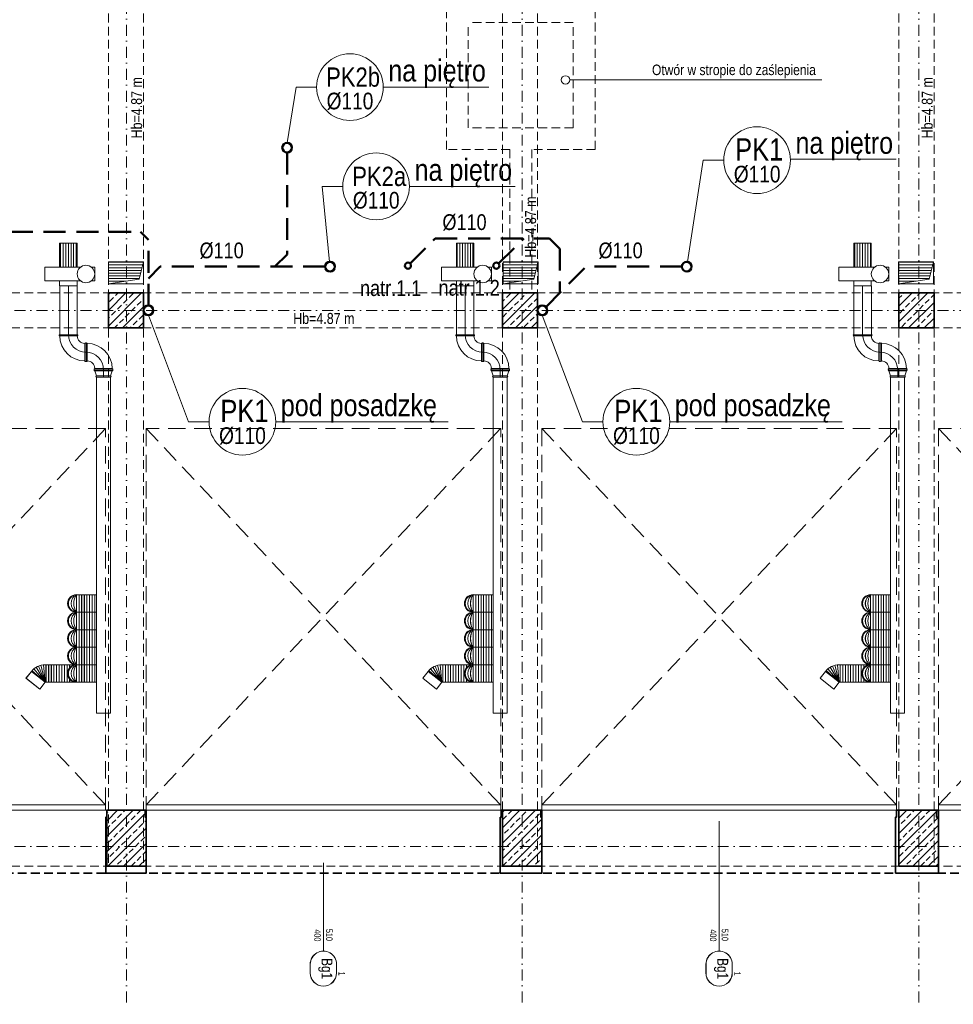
# Model space of a CAD drawing. Header units: millimetres. Extents: x -96593 to 66336, y -23969 to 7139.
# Tile 211 of 256: x -75550 to -74483, y -6846 to -5721. Entities that reach past the tile are written whole.
import ezdxf
from ezdxf.enums import TextEntityAlignment as Align

# ---------------------------------------------------------------- set-up
doc = ezdxf.new("R2010")
doc.units = ezdxf.units.MM
for name, pattern in [('DASHDOT', [1, 0.5, -0.25, 0, -0.25]), ('DASHED', [0.75, 0.5, -0.25]), ('DASHEDX2', [1.5, 1, -0.5])]:
    doc.linetypes.add(name, pattern=pattern)
for name, color, linetype, lineweight in [('BA_KS_ist.', 34, 'Continuous', 50), ('BA_sym', 7, 'Continuous', 18), ('BA_txc', 1, 'Continuous', 18), ('BA_txs', 2, 'Continuous', 18), ('MM_KS_OPISY', 7, 'Continuous', 9), ('mm_punktwstawienia', 1, 'Continuous', 50), ('mm_went_opis', 7, 'Continuous', 15), ('mm_wentylacja_bloki', 7, 'Continuous', 18), ('PG_BRAMY', 1, 'DASHEDX2', 18), ('PG_KONSTRUKCJA', 5, 'Continuous', 35), ('PG_OSIE', 1, 'DASHDOT', 18), ('PG_PODCIĄGI', 1, 'DASHED', 18), ('PG_SZRAF', 1, 'Continuous', 18), ('PG_WENTYLACJA', 1, 'Continuous', 18), ('PG_ŚCIANY_SŁUPY', 4, 'Continuous', 35), ('Wyposażenie', 134, 'Continuous', 18)]:
    doc.layers.add(name, color=color, linetype=linetype, lineweight=lineweight)
doc.layers.add('BA_pom', color=6, linetype='Continuous', lineweight=18, plot=False)
doc.styles.add('BIKTS', font='bikromsw.shx', dxfattribs={"width": 0.85})
doc.styles.get("Standard").update_dxf_attribs({"font": 'arial.ttf'})
pattern_1 = [(180, (-5151.205, 2384.805), (-2e-16, -3.07975), [])]

# ---------------------------------------------------------------- blocks, each defined once
blk = doc.blocks.new('symdrz')
blk.add_lwpolyline([(-10, -30, -1), (-10, 30), (10, 30, -1), (10, -30)], format="xyb", close=True)
at = {"style": 'BIKTS', "width": 0.8}
blk.add_attdef('SZERDRZ', text='', height=25, dxfattribs=at).set_placement((77.1, 8.8), align=Align.CENTER)
blk.add_attdef('SYMDRZ', text='', height=25, dxfattribs=at).set_placement((0, 0), align=Align.MIDDLE)
blk.add_attdef('WYSDRZ', text='', height=25, dxfattribs=at).set_placement((77.1, -9.5), align=Align.TOP_CENTER)
blk = doc.blocks.new('went odciąg')
at = {"layer": 'mm_wentylacja_bloki'}
for p, q in [((3341.3, -129.5), (3325.8, -129.5)), ((3325.8, -129.5), (3325.8, -133.1)), ((3341.3, -133.1), (3341.3, -129.5)), ((3325.8, -145.8), (3325.8, -186.5)), ((3341.3, -186.5), (3341.3, -145.8)), ((3325.8, -149.5), (3298.3, -149.5)), ((3298.3, -169.5), (3298.3, -149.5)), ((3298.3, -150.5), (3325.8, -150.5)), ((3298.3, -153.5), (3325.8, -153.5)), ((3298.3, -156.5), (3325.8, -156.5)), ((3341.3, -149.5), (3347.3, -149.5)), ((3347.3, -149.5), (3347.3, -169.5)), ((3298.3, -159.5), (3325.8, -159.5)), ((3298.3, -162.5), (3325.8, -162.5)), ((3298.3, -165.5), (3325.8, -165.5)), ((3298.3, -168.5), (3325.8, -168.5)), ((3325.8, -169.5), (3298.3, -169.5)), ((3347.3, -169.5), (3341.3, -169.5)), ((3341.3, -186.5), (3325.8, -186.5))]:
    blk.add_line(p, q, dxfattribs=at)
blk.add_circle((3333.6, -139.5), 10, dxfattribs=at)
blk = doc.blocks.new('przyłącze spalin')
at = {"layer": 'mm_wentylacja_bloki'}
for p, q in [((6939.5, -1249.4), (6939.5, -1305.1)), ((6971.5, -1352.2), (6969.5, -1346.5)), ((6979.5, -1345.1), (6979.5, -1353.6)), ((6989.5, -1346.5), (6987.5, -1352.2))]:
    blk.add_line(p, q, dxfattribs=at)
blk.add_lwpolyline([(6929.5, -1249.4), (6949.5, -1249.4), (6949.5, -1305.1), (6929.5, -1305.1)], close=True, dxfattribs=at)
for points in [[(6949.5, -1305.1), (6929.5, -1305.1, 1), (6929.5, -1306.5), (6949.5, -1306.5, 1)], [(6959.5, -1315.1), (6959.5, -1335.1, -1), (6958.1, -1335.1), (6958.1, -1315.1, -1)], [(6959.5, -1335.1), (6959.5, -1315.1, -1), (6960.9, -1315.1), (6960.9, -1335.1, -1)], [(6969.5, -1345.1), (6989.5, -1345.1, 1), (6989.5, -1343.7), (6969.5, -1343.7, 1)], [(6989.5, -1345.1), (6969.5, -1345.1, 1), (6969.5, -1346.5), (6989.5, -1346.5, 1)], [(6971.5, -1353.6), (6987.5, -1353.6, 1), (6987.5, -1352.2), (6971.5, -1352.2, 1)]]:
    blk.add_lwpolyline(points, format="xyb", close=True, dxfattribs=at)
for centre, radius, start, end in [((6958.1, -1306.5), 28.6, 180, 270), ((6959.5, -1305.1), 20, 180, 270), ((6958.1, -1306.5), 8.6, 180, 270), ((6960.9, -1343.7), 28.6, 0, 90), ((6959.5, -1345.1), 20, 0, 90), ((6960.9, -1343.7), 8.6, 0, 90)]:
    blk.add_arc(centre, radius, start, end, dxfattribs=at)
for p in [(6939.5, -1305.1), (6939.5, -1305.1), (6959.5, -1325.1), (6959.5, -1325.1)]:
    blk.add_point(p, dxfattribs=at)
blk = doc.blocks.new('A$C243F7E6F')
at = {"layer": 'PG_SZRAF'}
h = blk.add_hatch(dxfattribs=at)
h.set_pattern_fill('ANSI33', color=256, scale=2)
h.set_pattern_definition([(45, (-6891.598, -2675.306), (-8.980256, 8.980256), []), (45, (-6882.618, -2675.306), (-8.980256, 8.980256), [6.35, -3.175])])
h.paths.add_polyline_path([(0, 0), (40, 0), (40, -40), (0, -40)])
at = {"layer": 'PG_KONSTRUKCJA'}
blk.add_lwpolyline([(0, 0), (40, 0), (40, -40), (0, -40), (0, 0)], dxfattribs=at)
blk = doc.blocks.new('brama')
at = {"layer": 'PG_BRAMY', "color": 253, "linetype": 'Continuous'}
for p, q in [((4191.2, 391.2), (4596.2, 391.2)), ((4191.2, 391.2), (4191.2, 385.2)), ((4191.2, 385.2), (4596.2, 385.2)), ((4596.2, 391.2), (4596.2, 385.2))]:
    blk.add_line(p, q, dxfattribs=at)
at = {"layer": 'PG_BRAMY', "color": 253, "ltscale": 20}
for p, q in [((4191.2, -44.8), (4596.2, 385.2)), ((4191.2, 385.2), (4596.2, -44.8))]:
    blk.add_line(p, q, dxfattribs=at)
blk.add_lwpolyline([(4191.2, 385.2), (4596.2, 385.2), (4596.2, -44.8), (4191.2, -44.8)], close=True, dxfattribs=at)
blk = doc.blocks.new('A$C558C0175')
at = {"layer": 'PG_SZRAF'}
h = blk.add_hatch(dxfattribs=at)
h.set_pattern_fill('ANSI33', color=256, scale=50)
h.set_pattern_definition([(45, (339.872, -19.246), (-8.83883, 8.83883), []), (45, (348.711, -19.246), (-8.83883, 8.83883), [6.25, -3.125])])
h.paths.add_polyline_path([(-45, 64), (0, 64), (0, 0), (-45, 0)])
at = {"layer": 'PG_KONSTRUKCJA'}
blk.add_lwpolyline([(-45, 64), (0, 64), (0, 0), (-45, 0)], close=True, dxfattribs=at)
blk = doc.blocks.new('A$C2E197AD3')
at = {"layer": 'PG_WENTYLACJA'}
h = blk.add_hatch(dxfattribs=at)
h.set_pattern_fill('ANSI31', color=252, scale=0.97, angle=135)
h.set_pattern_definition(pattern_1)
h.paths.add_polyline_path([(1420.8, 1163), (1380.8, 1163), (1380.8, 1138), (1415.8, 1143)])
h = blk.add_hatch(dxfattribs=at)
h.set_pattern_fill('ANSI31', color=252, scale=0.97, angle=135)
h.set_pattern_definition(pattern_1)
h.paths.add_polyline_path([(1871.8, 1163), (1831.8, 1163), (1831.8, 1138), (1866.8, 1143)])
h = blk.add_hatch(dxfattribs=at)
h.set_pattern_fill('ANSI31', color=252, scale=0.97, angle=135)
h.set_pattern_definition(pattern_1)
h.paths.add_polyline_path([(2323.3, 1163), (2283.3, 1163), (2283.3, 1138), (2318.3, 1143)])
at = {"layer": 'BA_sym', "color": 252}
for p, q in [((2078.3, 396.7), (2078.3, 524.1)), ((1626.3, 476.5), (1626.3, 378)), ((1626.3, 476.5), (1626.3, 375.5)), ((2078.3, 476.5), (2078.3, 378)), ((2078.3, 476.5), (2078.3, 375.5))]:
    blk.add_line(p, q, dxfattribs=at)
at = {"layer": 'mm_went_opis', "color": 252}
blk.add_line((2195.7, 1370.7), (1907.7, 1370.7), dxfattribs=at)
blk.add_circle((1902.9, 1370.7), 4.86, dxfattribs=at)
at = {"layer": 'PG_OSIE', "color": 252, "ltscale": 25}
for points in [[(1401.3, 3165.6), (1401.3, 314.7)], [(1853.3, 3165.6), (1853.3, 314.7)], [(2306.3, 3165.6), (2306.3, 314.7)], [(696.2, 1107.5), (2976.4, 1107.5)], [(696.2, 495), (2976.4, 495)]]:
    blk.add_lwpolyline(points, dxfattribs=at)
at = {"layer": 'PG_PODCIĄGI', "color": 252, "ltscale": 20}
for p, q in [((1766.8, 1291.2), (1766.8, 1461.2)), ((1936.8, 1291.2), (1936.8, 1461.2)), ((1911.8, 1436.2), (1791.8, 1436.2)), ((1791.8, 1316.2), (1791.8, 1436.2)), ((1911.8, 1316.2), (1911.8, 1436.2)), ((1911.8, 1316.2), (1791.8, 1316.2)), ((1839.3, 1291.2), (1766.8, 1291.2)), ((1839.3, 1291.2), (1839.3, 1127.2)), ((1936.8, 1291.2), (1864.3, 1291.2)), ((1864.3, 1291.2), (1864.3, 1127.2))]:
    blk.add_line(p, q, dxfattribs=at)
for points in [[(1380.8, 2946.5), (1380.8, 472.5)], [(1420.8, 2946.5), (1420.8, 472.5)], [(1830.8, 2946.5), (1830.8, 472.5)], [(1870.8, 2946.5), (1870.8, 472.5)], [(2283.8, 2946.5), (2283.8, 472.5)], [(2323.8, 2946.5), (2323.8, 472.5)], [(924.8, 1127.5), (2778.8, 1127.5)], [(924.8, 1087.5), (2778.8, 1087.5)], [(924.8, 536.5), (2778.8, 536.5)], [(924.8, 472.5), (2778.8, 472.5)]]:
    blk.add_lwpolyline(points, dxfattribs=at)
at = {"layer": 'PG_WENTYLACJA', "color": 252}
for p, q in [((1415.8, 1143), (1420.8, 1163)), ((1866.8, 1143), (1871.8, 1163)), ((2318.3, 1143), (2323.3, 1163)), ((1380.8, 1138), (1415.8, 1143)), ((1831.8, 1138), (1866.8, 1143)), ((2283.3, 1138), (2318.3, 1143))]:
    blk.add_line(p, q, dxfattribs=at)
for points in [[(1380.8, 1138), (1420.8, 1138), (1420.8, 1163), (1380.8, 1163)], [(1831.8, 1138), (1871.8, 1138), (1871.8, 1163), (1831.8, 1163)], [(2283.3, 1138), (2323.3, 1138), (2323.3, 1163), (2283.3, 1163)]]:
    blk.add_lwpolyline(points, close=True, dxfattribs=at)
at = {"layer": 'PG_ŚCIANY_SŁUPY', "color": 252}
for points in [[(1377.8, 464.5), (1377.8, 528.5), (1378.8, 528.5), (1378.8, 536.5), (1422.8, 536.5), (1422.8, 528.5), (1423.8, 528.5), (1423.8, 464.5), (1377.8, 464.5)], [(1828.3, 464.5), (1828.3, 528.5), (1829.3, 528.5), (1829.3, 536.5), (1874.8, 536.5), (1874.8, 528.5), (1875.8, 528.5), (1875.8, 464.5), (1828.3, 464.5)], [(2279.8, 464.5), (2279.8, 528.5), (2280.8, 528.5), (2280.8, 536.5), (2326.8, 536.5), (2326.8, 528.5), (2328.8, 528.5), (2328.8, 464.5), (2279.8, 464.5)]]:
    blk.add_lwpolyline(points, dxfattribs=at)
at = {"layer": 'PG_ŚCIANY_SŁUPY', "color": 252, "linetype": 'DASHED', "ltscale": 20}
blk.add_lwpolyline([(2727.3, 464.5), (974.3, 464.5)], dxfattribs=at)
at = {"layer": 'Wyposażenie', "color": 252, "lineweight": 15}
for p, q in [((1367.1, 1031.2), (1383.1, 1031.2)), ((1367.1, 647.2), (1367.1, 1031.2)), ((1383.1, 647.2), (1383.1, 1031.2)), ((1820.3, 1031.2), (1836.3, 1031.2)), ((1820.3, 647.2), (1820.3, 1031.2)), ((1836.3, 647.2), (1836.3, 1031.2)), ((2274.2, 1031.2), (2290.2, 1031.2)), ((2274.2, 647.2), (2274.2, 1031.2)), ((2290.2, 647.2), (2290.2, 1031.2)), ((1344.2, 782.7), (1367.1, 782.7)), ((1344.2, 782.7), (1344.2, 682.7)), ((1347.2, 782.7), (1347.2, 682.7)), ((1350.2, 782.7), (1350.2, 682.7)), ((1353.2, 782.7), (1353.2, 682.7)), ((1356.2, 782.7), (1356.2, 682.7)), ((1359.2, 782.7), (1359.2, 682.7)), ((1362.2, 782.7), (1362.2, 682.7)), ((1365.2, 782.7), (1365.2, 682.7)), ((1797.4, 782.7), (1820.3, 782.7)), ((1797.4, 782.7), (1797.4, 682.7)), ((1800.4, 782.7), (1800.4, 682.7)), ((1803.4, 782.7), (1803.4, 682.7)), ((1806.4, 782.7), (1806.4, 682.7)), ((1809.4, 782.7), (1809.4, 682.7)), ((1812.4, 782.7), (1812.4, 682.7)), ((1815.4, 782.7), (1815.4, 682.7)), ((1818.4, 782.7), (1818.4, 682.7)), ((2251.3, 782.7), (2274.2, 782.7)), ((2251.3, 782.7), (2251.3, 682.7)), ((2254.3, 782.7), (2254.3, 682.7)), ((2257.3, 782.7), (2257.3, 682.7)), ((2260.3, 782.7), (2260.3, 682.7)), ((2263.3, 782.7), (2263.3, 682.7)), ((2266.3, 782.7), (2266.3, 682.7)), ((2269.3, 782.7), (2269.3, 682.7)), ((2272.3, 782.7), (2272.3, 682.7)), ((1344.2, 762.7), (1367.1, 762.7)), ((1797.4, 762.7), (1820.3, 762.7)), ((2251.3, 762.7), (2274.2, 762.7)), ((1344.2, 742.7), (1367.1, 742.7)), ((1797.4, 742.7), (1820.3, 742.7)), ((2251.3, 742.7), (2274.2, 742.7)), ((1344.2, 722.7), (1367.1, 722.7)), ((1797.4, 722.7), (1820.3, 722.7)), ((2251.3, 722.7), (2274.2, 722.7)), ((1295.7, 698), (1308.5, 682.7)), ((1298.1, 699.7), (1308.5, 682.7)), ((1300.8, 701.1), (1308.5, 682.7)), ((1303.6, 702.1), (1308.5, 682.7)), ((1306.5, 702.6), (1308.5, 682.7)), ((1344.2, 702.7), (1308.5, 702.7)), ((1309.5, 702.7), (1309.5, 682.7)), ((1312.5, 702.7), (1312.5, 682.7)), ((1315.5, 702.7), (1315.5, 682.7)), ((1318.5, 702.7), (1318.5, 682.7)), ((1321.5, 702.7), (1321.5, 682.7)), ((1324.5, 702.7), (1324.5, 682.7)), ((1327.5, 702.7), (1327.5, 682.7)), ((1330.5, 702.7), (1330.5, 682.7)), ((1330.5, 702.7), (1330.5, 682.7)), ((1333.5, 702.7), (1333.5, 682.7)), ((1336.5, 702.7), (1336.5, 699.1)), ((1339.5, 702.7), (1339.5, 701.5)), ((1344.2, 702.7), (1367.1, 702.7)), ((1748.8, 698), (1761.7, 682.7)), ((1751.2, 699.7), (1761.7, 682.7)), ((1753.9, 701.1), (1761.7, 682.7)), ((1756.7, 702.1), (1761.7, 682.7)), ((1759.7, 702.6), (1761.7, 682.7)), ((1797.4, 702.7), (1761.7, 702.7)), ((1762.7, 702.7), (1762.7, 682.7)), ((1765.7, 702.7), (1765.7, 682.7)), ((1768.7, 702.7), (1768.7, 682.7)), ((1771.7, 702.7), (1771.7, 682.7)), ((1774.7, 702.7), (1774.7, 682.7)), ((1777.7, 702.7), (1777.7, 682.7)), ((1780.7, 702.7), (1780.7, 682.7)), ((1783.7, 702.7), (1783.7, 682.7)), ((1783.7, 702.7), (1783.7, 682.7)), ((1786.7, 702.7), (1786.7, 682.7)), ((1789.7, 702.7), (1789.7, 699.1)), ((1792.7, 702.7), (1792.7, 701.5)), ((1797.4, 702.7), (1820.3, 702.7)), ((2202.7, 698), (2215.6, 682.7)), ((2205.1, 699.7), (2215.6, 682.7)), ((2207.8, 701.1), (2215.6, 682.7)), ((2210.6, 702.1), (2215.6, 682.7)), ((2213.6, 702.6), (2215.6, 682.7)), ((2251.3, 702.7), (2215.6, 702.7)), ((2216.6, 702.7), (2216.6, 682.7)), ((2219.6, 702.7), (2219.6, 682.7)), ((2222.6, 702.7), (2222.6, 682.7)), ((2225.6, 702.7), (2225.6, 682.7)), ((2228.6, 702.7), (2228.6, 682.7)), ((2231.6, 702.7), (2231.6, 682.7)), ((2234.6, 702.7), (2234.6, 682.7)), ((2237.6, 702.7), (2237.6, 682.7)), ((2237.6, 702.7), (2237.6, 682.7)), ((2240.6, 702.7), (2240.6, 682.7)), ((2243.6, 702.7), (2243.6, 699.1)), ((2246.6, 702.7), (2246.6, 701.5)), ((2251.3, 702.7), (2274.2, 702.7)), ((1286.6, 687.2), (1292.8, 695.1)), ((1302.4, 674.8), (1286.6, 687.2)), ((1308.5, 682.7), (1292.8, 695.1)), ((1293.5, 695.9), (1308.5, 682.7)), ((1336.5, 686.3), (1336.5, 682.7)), ((1739.8, 687.2), (1745.9, 695.1)), ((1755.5, 674.8), (1739.8, 687.2)), ((1761.7, 682.7), (1745.9, 695.1)), ((1746.6, 695.9), (1761.7, 682.7)), ((1789.7, 686.3), (1789.7, 682.7)), ((2193.7, 687.2), (2199.9, 695.1)), ((2209.4, 674.8), (2193.7, 687.2)), ((2215.6, 682.7), (2199.9, 695.1)), ((2200.6, 695.9), (2215.6, 682.7)), ((2243.6, 686.3), (2243.6, 682.7)), ((1308.5, 682.7), (1302.4, 674.8)), ((1344.2, 682.7), (1308.5, 682.7)), ((1339.5, 683.9), (1339.5, 682.7)), ((1344.2, 682.7), (1367.1, 682.7)), ((1761.7, 682.7), (1755.5, 674.8)), ((1797.4, 682.7), (1761.7, 682.7)), ((1792.7, 683.9), (1792.7, 682.7)), ((1797.4, 682.7), (1820.3, 682.7)), ((2215.6, 682.7), (2209.4, 674.8)), ((2251.3, 682.7), (2215.6, 682.7)), ((2246.6, 683.9), (2246.6, 682.7)), ((2251.3, 682.7), (2274.2, 682.7)), ((1367.1, 647.2), (1383.1, 647.2)), ((1820.3, 647.2), (1836.3, 647.2)), ((2274.2, 647.2), (2290.2, 647.2))]:
    blk.add_line(p, q, dxfattribs=at)
for centre, radius, start, end in [((1344.2, 772.7), 10, 90, 270), ((1345.3, 772.7), 10.1, 96.0256, 263.9744), ((1349.6, 772.7), 11.3, 118.0725, 241.9275), ((1359.4, 772.7), 18.2, 146.6015, 213.3985), ((1797.4, 772.7), 10, 90, 270), ((1798.4, 772.7), 10.1, 96.0256, 263.9744), ((1802.7, 772.7), 11.3, 118.0725, 241.9275), ((1812.5, 772.7), 18.2, 146.6015, 213.3985), ((2251.3, 772.7), 10, 90, 270), ((2252.3, 772.7), 10.1, 96.0256, 263.9744), ((2256.6, 772.7), 11.3, 118.0725, 241.9275), ((2266.5, 772.7), 18.2, 146.6015, 213.3985), ((1344.2, 752.7), 10, 90, 270), ((1345.3, 752.7), 10.1, 96.0256, 263.9744), ((1349.6, 752.7), 11.3, 118.0725, 241.9275), ((1359.4, 752.7), 18.2, 146.6015, 213.3985), ((1797.4, 752.7), 10, 90, 270), ((1798.4, 752.7), 10.1, 96.0256, 263.9744), ((1802.7, 752.7), 11.3, 118.0725, 241.9275), ((1812.5, 752.7), 18.2, 146.6015, 213.3985), ((2251.3, 752.7), 10, 90, 270), ((2252.3, 752.7), 10.1, 96.0256, 263.9744), ((2256.6, 752.7), 11.3, 118.0725, 241.9275), ((2266.5, 752.7), 18.2, 146.6015, 213.3985), ((1344.2, 732.7), 10, 90, 270), ((1345.3, 732.7), 10.1, 96.0256, 263.9744), ((1349.6, 732.7), 11.3, 118.0725, 241.9275), ((1359.4, 732.7), 18.2, 146.6015, 213.3985), ((1797.4, 732.7), 10, 90, 270), ((1798.4, 732.7), 10.1, 96.0256, 263.9744), ((1802.7, 732.7), 11.3, 118.0725, 241.9275), ((1812.5, 732.7), 18.2, 146.6015, 213.3985), ((2251.3, 732.7), 10, 90, 270), ((2252.3, 732.7), 10.1, 96.0256, 263.9744), ((2256.6, 732.7), 11.3, 118.0725, 241.9275), ((2266.5, 732.7), 18.2, 146.6015, 213.3985), ((1344.2, 712.7), 10, 90, 270), ((1345.3, 712.7), 10.1, 96.0256, 263.9744), ((1349.6, 712.7), 11.3, 118.0725, 241.9275), ((1359.4, 712.7), 18.2, 146.6015, 213.3985), ((1797.4, 712.7), 10, 90, 270), ((1798.4, 712.7), 10.1, 96.0256, 263.9744), ((1802.7, 712.7), 11.3, 118.0725, 241.9275), ((1812.5, 712.7), 18.2, 146.6015, 213.3985), ((2251.3, 712.7), 10, 90, 270), ((2252.3, 712.7), 10.1, 96.0256, 263.9744), ((2256.6, 712.7), 11.3, 118.0725, 241.9275), ((2266.5, 712.7), 18.2, 146.6015, 213.3985), ((1308.5, 682.7), 20, 90, 141.8389), ((1344.2, 692.7), 10, 90, 270), ((1345.3, 692.7), 10.1, 96.0256, 263.9744), ((1349.6, 692.7), 11.3, 118.0725, 241.9275), ((1359.4, 692.7), 18.2, 146.6015, 213.3985), ((1761.7, 682.7), 20, 90, 141.8389), ((1797.4, 692.7), 10, 90, 270), ((1798.4, 692.7), 10.1, 96.0256, 263.9744), ((1802.7, 692.7), 11.3, 118.0725, 241.9275), ((1812.5, 692.7), 18.2, 146.6015, 213.3985), ((2215.6, 682.7), 20, 90, 141.8389), ((2251.3, 692.7), 10, 90, 270), ((2252.3, 692.7), 10.1, 96.0256, 263.9744), ((2256.6, 692.7), 11.3, 118.0725, 241.9275), ((2266.5, 692.7), 18.2, 146.6015, 213.3985)]:
    blk.add_arc(centre, radius, start, end, dxfattribs=at)
at = {"layer": 'BA_sym', "color": 252}
ref = blk.add_blockref('symdrz', (1626.3, 355.5), dxfattribs=dict(at, xscale=-0.5000000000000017, yscale=0.5000000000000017, zscale=0.5000000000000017, rotation=89.99999527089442))
ref.add_attrib('Symdrz', 'Bg1', dxfattribs={"height": 12.5, "rotation": 270, "style": 'BIKTS', "width": 0.8}).set_placement((1630.5, 355.5), align=Align.MIDDLE_CENTER)
ref.add_attrib('Szerdrz', '400', dxfattribs={"layer": 'BA_txc', "color": 7, "height": 7.5, "rotation": 270, "style": 'BIKTS', "width": 0.8}).set_placement((1619.6, 393.4), align=Align.MIDDLE_CENTER)
ref.add_attrib('Wysdrz', '510', dxfattribs={"layer": 'BA_txc', "color": 7, "height": 7.5, "rotation": 270, "style": 'BIKTS', "width": 0.8}).set_placement((1633.1, 394), align=Align.MIDDLE_CENTER)
ref.add_attrib('Sztuk', '1', (1643.6, 352), dxfattribs={"layer": 'BA_pom', "height": 7.5, "rotation": 270, "style": 'BIKTS', "width": 0.8})
ref = blk.add_blockref('symdrz', (2078.3, 355.5), dxfattribs=dict(at, xscale=-0.5000000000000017, yscale=0.5000000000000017, zscale=0.5000000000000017, rotation=89.99999527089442))
ref.add_attrib('Symdrz', 'Bg1', dxfattribs={"height": 12.5, "rotation": 270, "style": 'BIKTS', "width": 0.8}).set_placement((2082.5, 355.5), align=Align.MIDDLE_CENTER)
ref.add_attrib('Szerdrz', '400', dxfattribs={"layer": 'BA_txc', "color": 7, "height": 7.5, "rotation": 270, "style": 'BIKTS', "width": 0.8}).set_placement((2071.6, 393.4), align=Align.MIDDLE_CENTER)
ref.add_attrib('Wysdrz', '510', dxfattribs={"layer": 'BA_txc', "color": 7, "height": 7.5, "rotation": 270, "style": 'BIKTS', "width": 0.8}).set_placement((2085.1, 394), align=Align.MIDDLE_CENTER)
ref.add_attrib('Sztuk', '1', (2095.6, 352), dxfattribs={"layer": 'BA_pom', "height": 7.5, "rotation": 270, "style": 'BIKTS', "width": 0.8})
at = {"layer": 'PG_KONSTRUKCJA', "color": 252}
for name, p in [('A$C243F7E6F', (1380.8, 1127.5)), ('A$C243F7E6F', (1830.8, 1127.5)), ('A$C243F7E6F', (2283.8, 1127.5)), ('A$C558C0175', (1423.8, 472.5)), ('A$C558C0175', (1875.8, 472.5)), ('A$C558C0175', (2328.8, 472.5))]:
    blk.add_blockref(name, p, dxfattribs=at)
at = {"layer": 'PG_KONSTRUKCJA', "color": 252, "xscale": -1, "rotation": 180}
for p in [(-3218.6, 927.7), (-2767.3, 927.7), (-2315.3, 927.7), (-1862.3, 927.7)]:
    blk.add_blockref('brama', p, dxfattribs=at)
at = {"layer": 'BA_txs', "color": 252, "style": 'BIKTS', "width": 0.85}
for p in [(1419.3, 1304), (2322.3, 1304), (1869.3, 1167.7)]:
    blk.add_text('Hb=4.87 m', height=12.5, rotation=90, dxfattribs=at).set_placement(p)
blk.add_text('Hb=4.87 m', height=12.5, dxfattribs=at).set_placement((1591.9, 1092.1))
at = {"layer": 'mm_went_opis', "color": 252, "insert": (2095.3, 1388.3), "char_height": 12, "width": 240.068, "attachment_point": 2}
blk.add_mtext('{\\fArial Narrow|b0|i0|c238|p34;Otwór w stropie do zaślepienia }', dxfattribs=at)

msp = doc.modelspace()

# ---------------------------------------------------------------- linework, layer by layer
at = {"layer": 'BA_KS_ist.', "linetype": 'DASHED', "ltscale": 50}
for p, q in [((-75244.1, -5872.8), (-75244.1, -5989.2)), ((-75934.7, -5963.5), (-75411.7, -5963.5)), ((-75402.6, -5972.6), (-75411.7, -5963.5)), ((-75402.6, -6047.7), (-75402.6, -5972.6)), ((-75103.6, -5999.8), (-75074.8, -5971)), ((-75074.8, -5971), (-74944.5, -5971)), ((-75002.6, -5999.8), (-74973.8, -5971)), ((-74944.5, -5971), (-74932.7, -5982.8)), ((-74932.7, -5982.8), (-74932.7, -6033.3)), ((-75244.1, -5989.2), (-75258.1, -6003.2)), ((-75389.2, -6003.2), (-75402.6, -6016.7)), ((-75200.6, -6003.2), (-75389.2, -6003.2)), ((-74948.7, -6049.4), (-74902.6, -6003.2)), ((-74793.1, -6003.2), (-74902.6, -6003.2))]:
    msp.add_line(p, q, dxfattribs=at)
at = {"layer": 'BA_KS_ist.', "linetype": 'Continuous', "ltscale": 25}
for centre, radius in [((-75244.1, -5867.3), 5.5), ((-75195.1, -6003.2), 5.5), ((-75106.1, -6002.2), 3.5), ((-75005.1, -6002.2), 3.5), ((-74787.6, -6003.2), 5.5), ((-75402.6, -6053.2), 5.5), ((-74952.6, -6053.2), 5.5)]:
    msp.add_circle(centre, radius, dxfattribs=at)
at = {"layer": 'BA_sym', "color": 252}
for p, q in [((-74750.6, -6764.1), (-74750.6, -6636.6)), ((-75202.6, -6684.2), (-75202.6, -6782.7)), ((-75202.6, -6684.2), (-75202.6, -6785.3)), ((-74750.6, -6684.2), (-74750.6, -6782.7)), ((-74750.6, -6684.2), (-74750.6, -6785.3))]:
    msp.add_line(p, q, dxfattribs=at)
at = {"layer": 'MM_KS_OPISY'}
for p, q in [((-75233.8, -5798.1), (-75244.1, -5861.8)), ((-75210.4, -5798.1), (-75233.8, -5798.1)), ((-75134.2, -5798.1), (-75013.5, -5798.1)), ((-74768.8, -5881.6), (-74786.8, -5997.8)), ((-74745.4, -5881.6), (-74768.8, -5881.6)), ((-74669.2, -5880.6), (-74548.5, -5880.6)), ((-75180.5, -5911.5), (-75203.9, -5911.5)), ((-75203.9, -5911.5), (-75195.6, -5997.8)), ((-75104.3, -5911.5), (-74983.6, -5911.5)), ((-75356.7, -6180.4), (-75402.6, -6058.7)), ((-74906.7, -6180.4), (-74952.6, -6058.7)), ((-75333.3, -6180.4), (-75356.7, -6180.4)), ((-75257.1, -6180.4), (-75060.1, -6180.4)), ((-74883.3, -6180.4), (-74906.7, -6180.4)), ((-74807.1, -6180.4), (-74610.1, -6180.4))]:
    msp.add_line(p, q, dxfattribs=at)
for centre in [(-75172.3, -5798.1), (-74707.3, -5881.6), (-75142.4, -5911.5), (-75295.2, -6180.4), (-74845.2, -6180.4)]:
    msp.add_circle(centre, 38.1, dxfattribs=at)
at = {"layer": 'mm_wentylacja_bloki'}
for p, q in [((-75461.8, -6129.5), (-75445.8, -6129.5)), ((-75461.8, -6513.5), (-75461.8, -6129.5)), ((-75445.8, -6513.5), (-75445.8, -6129.5)), ((-75008.7, -6129.5), (-74992.7, -6129.5)), ((-75008.7, -6513.5), (-75008.7, -6129.5)), ((-74992.7, -6513.5), (-74992.7, -6129.5)), ((-74554.8, -6129.5), (-74538.8, -6129.5)), ((-74554.8, -6513.5), (-74554.8, -6129.5)), ((-74538.8, -6513.5), (-74538.8, -6129.5)), ((-75484.7, -6378), (-75461.8, -6378)), ((-75484.7, -6378), (-75484.7, -6478)), ((-75481.7, -6378), (-75481.7, -6478)), ((-75478.7, -6378), (-75478.7, -6478)), ((-75475.7, -6378), (-75475.7, -6478)), ((-75472.7, -6378), (-75472.7, -6478)), ((-75469.7, -6378), (-75469.7, -6478)), ((-75466.7, -6378), (-75466.7, -6478)), ((-75463.7, -6378), (-75463.7, -6478)), ((-75031.6, -6378), (-75008.7, -6378)), ((-75031.6, -6378), (-75031.6, -6478)), ((-75028.6, -6378), (-75028.6, -6478)), ((-75025.6, -6378), (-75025.6, -6478)), ((-75022.6, -6378), (-75022.6, -6478)), ((-75019.6, -6378), (-75019.6, -6478)), ((-75016.6, -6378), (-75016.6, -6478)), ((-75013.6, -6378), (-75013.6, -6478)), ((-75010.6, -6378), (-75010.6, -6478)), ((-74577.7, -6378), (-74554.8, -6378)), ((-74577.7, -6378), (-74577.7, -6478)), ((-74574.7, -6378), (-74574.7, -6478)), ((-74571.7, -6378), (-74571.7, -6478)), ((-74568.7, -6378), (-74568.7, -6478)), ((-74565.7, -6378), (-74565.7, -6478)), ((-74562.7, -6378), (-74562.7, -6478)), ((-74559.7, -6378), (-74559.7, -6478)), ((-74556.7, -6378), (-74556.7, -6478)), ((-75484.7, -6398), (-75461.8, -6398)), ((-75031.6, -6398), (-75008.7, -6398)), ((-74577.7, -6398), (-74554.8, -6398)), ((-75484.7, -6418), (-75461.8, -6418)), ((-75031.6, -6418), (-75008.7, -6418)), ((-74577.7, -6418), (-74554.8, -6418)), ((-75484.7, -6438), (-75461.8, -6438)), ((-75031.6, -6438), (-75008.7, -6438)), ((-74577.7, -6438), (-74554.8, -6438)), ((-75542.3, -6473.5), (-75536.1, -6465.7)), ((-75520.4, -6478), (-75536.1, -6465.7)), ((-75535.5, -6464.9), (-75520.4, -6478)), ((-75533.3, -6462.8), (-75520.4, -6478)), ((-75530.9, -6461), (-75520.4, -6478)), ((-75528.2, -6459.6), (-75520.4, -6478)), ((-75525.4, -6458.7), (-75520.4, -6478)), ((-75522.4, -6458.1), (-75520.4, -6478)), ((-75484.7, -6458), (-75520.4, -6458)), ((-75519.4, -6458), (-75519.4, -6478)), ((-75516.4, -6458), (-75516.4, -6478)), ((-75513.4, -6458), (-75513.4, -6478)), ((-75510.4, -6458), (-75510.4, -6478)), ((-75507.4, -6458), (-75507.4, -6478)), ((-75504.4, -6458), (-75504.4, -6478)), ((-75501.4, -6458), (-75501.4, -6478)), ((-75498.4, -6458), (-75498.4, -6478)), ((-75498.4, -6458), (-75498.4, -6478)), ((-75495.4, -6458), (-75495.4, -6478)), ((-75492.4, -6458), (-75492.4, -6461.7)), ((-75489.4, -6458), (-75489.4, -6459.2)), ((-75484.7, -6458), (-75461.8, -6458)), ((-75089.2, -6473.5), (-75083, -6465.7)), ((-75067.3, -6478), (-75083, -6465.7)), ((-75082.3, -6464.9), (-75067.3, -6478)), ((-75080.2, -6462.8), (-75067.3, -6478)), ((-75077.8, -6461), (-75067.3, -6478)), ((-75075.1, -6459.6), (-75067.3, -6478)), ((-75072.2, -6458.7), (-75067.3, -6478)), ((-75069.3, -6458.1), (-75067.3, -6478)), ((-75031.6, -6458), (-75067.3, -6458)), ((-75066.3, -6458), (-75066.3, -6478)), ((-75063.3, -6458), (-75063.3, -6478)), ((-75060.3, -6458), (-75060.3, -6478)), ((-75057.3, -6458), (-75057.3, -6478)), ((-75054.3, -6458), (-75054.3, -6478)), ((-75051.3, -6458), (-75051.3, -6478)), ((-75048.3, -6458), (-75048.3, -6478)), ((-75045.3, -6458), (-75045.3, -6478)), ((-75045.3, -6458), (-75045.3, -6478)), ((-75042.3, -6458), (-75042.3, -6478)), ((-75039.3, -6458), (-75039.3, -6461.7)), ((-75036.3, -6458), (-75036.3, -6459.2)), ((-75031.6, -6458), (-75008.7, -6458)), ((-74635.3, -6473.5), (-74629.1, -6465.7)), ((-74613.4, -6478), (-74629.1, -6465.7)), ((-74628.4, -6464.9), (-74613.4, -6478)), ((-74626.3, -6462.8), (-74613.4, -6478)), ((-74623.8, -6461), (-74613.4, -6478)), ((-74621.2, -6459.6), (-74613.4, -6478)), ((-74618.3, -6458.7), (-74613.4, -6478)), ((-74615.4, -6458.1), (-74613.4, -6478)), ((-74577.7, -6458), (-74613.4, -6458)), ((-74612.4, -6458), (-74612.4, -6478)), ((-74609.4, -6458), (-74609.4, -6478)), ((-74606.4, -6458), (-74606.4, -6478)), ((-74603.4, -6458), (-74603.4, -6478)), ((-74600.4, -6458), (-74600.4, -6478)), ((-74597.4, -6458), (-74597.4, -6478)), ((-74594.4, -6458), (-74594.4, -6478)), ((-74591.4, -6458), (-74591.4, -6478)), ((-74591.4, -6458), (-74591.4, -6478)), ((-74588.4, -6458), (-74588.4, -6478)), ((-74585.4, -6458), (-74585.4, -6461.7)), ((-74582.4, -6458), (-74582.4, -6459.2)), ((-74577.7, -6458), (-74554.8, -6458)), ((-75526.6, -6485.9), (-75542.3, -6473.5)), ((-75520.4, -6478), (-75526.6, -6485.9)), ((-75484.7, -6478), (-75520.4, -6478)), ((-75492.4, -6474.4), (-75492.4, -6478)), ((-75489.4, -6476.9), (-75489.4, -6478)), ((-75484.7, -6478), (-75461.8, -6478)), ((-75073.5, -6485.9), (-75089.2, -6473.5)), ((-75067.3, -6478), (-75073.5, -6485.9)), ((-75031.6, -6478), (-75067.3, -6478)), ((-75039.3, -6474.4), (-75039.3, -6478)), ((-75036.3, -6476.9), (-75036.3, -6478)), ((-75031.6, -6478), (-75008.7, -6478)), ((-74619.6, -6485.9), (-74635.3, -6473.5)), ((-74613.4, -6478), (-74619.6, -6485.9)), ((-74577.7, -6478), (-74613.4, -6478)), ((-74585.4, -6474.4), (-74585.4, -6478)), ((-74582.4, -6476.9), (-74582.4, -6478)), ((-74577.7, -6478), (-74554.8, -6478)), ((-75461.8, -6513.5), (-75445.8, -6513.5)), ((-75008.7, -6513.5), (-74992.7, -6513.5)), ((-74554.8, -6513.5), (-74538.8, -6513.5))]:
    msp.add_line(p, q, dxfattribs=at)
for centre, radius, start, end in [((-75484.7, -6388), 10, 90, 270), ((-75483.7, -6388), 10.1, 96.0256, 263.9744), ((-75479.4, -6388), 11.3, 118.0725, 241.9275), ((-75469.6, -6388), 18.2, 146.6015, 213.3985), ((-75031.6, -6388), 10, 90, 270), ((-75030.5, -6388), 10.1, 96.0256, 263.9744), ((-75026.3, -6388), 11.3, 118.0725, 241.9275), ((-75016.4, -6388), 18.2, 146.6015, 213.3985), ((-74577.7, -6388), 10, 90, 270), ((-74576.6, -6388), 10.1, 96.0256, 263.9744), ((-74572.3, -6388), 11.3, 118.0725, 241.9275), ((-74562.5, -6388), 18.2, 146.6015, 213.3985), ((-75484.7, -6408), 10, 90, 270), ((-75483.7, -6408), 10.1, 96.0256, 263.9744), ((-75479.4, -6408), 11.3, 118.0725, 241.9275), ((-75469.6, -6408), 18.2, 146.6015, 213.3985), ((-75031.6, -6408), 10, 90, 270), ((-75030.5, -6408), 10.1, 96.0256, 263.9744), ((-75026.3, -6408), 11.3, 118.0725, 241.9275), ((-75016.4, -6408), 18.2, 146.6015, 213.3985), ((-74577.7, -6408), 10, 90, 270), ((-74576.6, -6408), 10.1, 96.0256, 263.9744), ((-74572.3, -6408), 11.3, 118.0725, 241.9275), ((-74562.5, -6408), 18.2, 146.6015, 213.3985), ((-75484.7, -6428), 10, 90, 270), ((-75483.7, -6428), 10.1, 96.0256, 263.9744), ((-75479.4, -6428), 11.3, 118.0725, 241.9275), ((-75469.6, -6428), 18.2, 146.6015, 213.3985), ((-75031.6, -6428), 10, 90, 270), ((-75030.5, -6428), 10.1, 96.0256, 263.9744), ((-75026.3, -6428), 11.3, 118.0725, 241.9275), ((-75016.4, -6428), 18.2, 146.6015, 213.3985), ((-74577.7, -6428), 10, 90, 270), ((-74576.6, -6428), 10.1, 96.0256, 263.9744), ((-74572.3, -6428), 11.3, 118.0725, 241.9275), ((-74562.5, -6428), 18.2, 146.6015, 213.3985), ((-75484.7, -6448), 10, 90, 270), ((-75483.7, -6448), 10.1, 96.0256, 263.9744), ((-75479.4, -6448), 11.3, 118.0725, 241.9275), ((-75469.6, -6448), 18.2, 146.6015, 213.3985), ((-75031.6, -6448), 10, 90, 270), ((-75030.5, -6448), 10.1, 96.0256, 263.9744), ((-75026.3, -6448), 11.3, 118.0725, 241.9275), ((-75016.4, -6448), 18.2, 146.6015, 213.3985), ((-74577.7, -6448), 10, 90, 270), ((-74576.6, -6448), 10.1, 96.0256, 263.9744), ((-74572.3, -6448), 11.3, 118.0725, 241.9275), ((-74562.5, -6448), 18.2, 146.6015, 213.3985), ((-75520.4, -6478), 20, 90, 141.8389), ((-75484.7, -6468), 10, 90, 270), ((-75483.7, -6468), 10.1, 96.0256, 263.9744), ((-75479.4, -6468), 11.3, 118.0725, 241.9275), ((-75469.6, -6468), 18.2, 146.6015, 213.3985), ((-75067.3, -6478), 20, 90, 141.8389), ((-75031.6, -6468), 10, 90, 270), ((-75030.5, -6468), 10.1, 96.0256, 263.9744), ((-75026.3, -6468), 11.3, 118.0725, 241.9275), ((-75016.4, -6468), 18.2, 146.6015, 213.3985), ((-74613.4, -6478), 20, 90, 141.8389), ((-74577.7, -6468), 10, 90, 270), ((-74576.6, -6468), 10.1, 96.0256, 263.9744), ((-74572.3, -6468), 11.3, 118.0725, 241.9275), ((-74562.5, -6468), 18.2, 146.6015, 213.3985)]:
    msp.add_arc(centre, radius, start, end, dxfattribs=at)

# ---------------------------------------------------------------- block references
at = {"layer": 'BA_sym', "color": 252}
ref = msp.add_blockref('symdrz', (-75202.6, -6805.3), dxfattribs=dict(at, xscale=-0.5000000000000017, yscale=0.5000000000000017, zscale=0.5000000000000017, rotation=89.99999527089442))
ref.add_attrib('Symdrz', 'Bg1', dxfattribs={"height": 12.5, "rotation": 270, "style": 'BIKTS', "width": 0.8}).set_placement((-75198.5, -6805.3), align=Align.MIDDLE_CENTER)
ref.add_attrib('Szerdrz', '400', dxfattribs={"layer": 'BA_txc', "color": 7, "height": 7.5, "rotation": 270, "style": 'BIKTS', "width": 0.8}).set_placement((-75209.4, -6767.3), align=Align.MIDDLE_CENTER)
ref.add_attrib('Wysdrz', '510', dxfattribs={"layer": 'BA_txc', "color": 7, "height": 7.5, "rotation": 270, "style": 'BIKTS', "width": 0.8}).set_placement((-75195.9, -6766.8), align=Align.MIDDLE_CENTER)
ref.add_attrib('Sztuk', '1', (-75185.4, -6808.7), dxfattribs={"layer": 'BA_pom', "height": 7.5, "rotation": 270, "style": 'BIKTS', "width": 0.8})
ref = msp.add_blockref('symdrz', (-74750.6, -6805.3), dxfattribs=dict(at, xscale=-0.5000000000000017, yscale=0.5000000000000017, zscale=0.5000000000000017, rotation=89.99999527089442))
ref.add_attrib('Symdrz', 'Bg1', dxfattribs={"height": 12.5, "rotation": 270, "style": 'BIKTS', "width": 0.8}).set_placement((-74746.5, -6805.3), align=Align.MIDDLE_CENTER)
ref.add_attrib('Szerdrz', '400', dxfattribs={"layer": 'BA_txc', "color": 7, "height": 7.5, "rotation": 270, "style": 'BIKTS', "width": 0.8}).set_placement((-74757.4, -6767.3), align=Align.MIDDLE_CENTER)
ref.add_attrib('Wysdrz', '510', dxfattribs={"layer": 'BA_txc', "color": 7, "height": 7.5, "rotation": 270, "style": 'BIKTS', "width": 0.8}).set_placement((-74743.9, -6766.8), align=Align.MIDDLE_CENTER)
ref.add_attrib('Sztuk', '1', (-74733.4, -6808.7), dxfattribs={"layer": 'BA_pom', "height": 7.5, "rotation": 270, "style": 'BIKTS', "width": 0.8})
at = {"layer": 'mm_punktwstawienia', "lineweight": 60}
msp.add_blockref('A$C2E197AD3', (-76829, -7160.7), dxfattribs=at)
at = {"layer": 'mm_wentylacja_bloki', "rotation": 270}
for p in [(-75334.4, -2678), (-74881.3, -2678), (-74427.3, -2678)]:
    msp.add_blockref('went odciąg', p, dxfattribs=at)
at = {"layer": 'mm_wentylacja_bloki'}
for p in [(-82433.3, -4775.9), (-81980.2, -4775.9), (-81526.2, -4775.9)]:
    msp.add_blockref('przyłącze spalin', p, dxfattribs=at)

# ---------------------------------------------------------------- texts
at = {"layer": 'BA_txs', "color": 252, "style": 'BIKTS', "width": 0.85}
for p in [(-75409.7, -5856.7), (-74506.7, -5856.7), (-74959.7, -5993)]:
    msp.add_text('Hb=4.87 m', height=12.5, rotation=90, dxfattribs=at).set_placement(p)
msp.add_text('Hb=4.87 m', height=12.5, dxfattribs=at).set_placement((-75237.1, -6068.7))
at = {"layer": 'MM_KS_OPISY', "attachment_point": 1}
for s, width, insert, char_height in [('{\\fArial Narrow|b0|i0|c238|p34;na piętro}', 200.986, (-75128.5, -5766.7), 25), ('{\\fArial Narrow|b0|i0|c238|p34;PK2b}', 25.4, (-75199.6, -5775.7), 22), ('{\\fArial Narrow|b0|i0|c238|p34;%%C110}', 0.503, (-75199, -5804.5), 19.05), ('{\\fArial Narrow|b0|i0|c238|p34;na piętro}', 200.986, (-74663.4, -5849.3), 25), ('\\fArial Narrow|b0|i0|c238|p34;PK1', 0.503, (-74732.4, -5856.6), 25.4), ('{\\fArial Narrow|b0|i0|c238|p34;na piętro}', 200.986, (-75098.5, -5880.2), 25), ('{\\fArial Narrow|b0|i0|c238|p34;PK2a}', 25.4, (-75169.7, -5889.1), 22), ('{\\fArial Narrow|b0|i0|c238|p34;%%C110}', 0.503, (-74733.9, -5888), 19.05), ('{\\fArial Narrow|b0|i0|c238|p34;%%C110}', 0.503, (-75169, -5917.9), 19.05), ('{\\fArial Narrow|b0|i0|c238|p34;%%C110}', 200.986, (-75066.7, -5943.4), 18), ('{\\fArial Narrow|b0|i0|c238|p34;%%C110}', 200.986, (-75344.1, -5975.7), 18), ('{\\fArial Narrow|b0|i0|c238|p34;%%C110}', 200.986, (-74888.4, -5975.7), 18), ('{\\fArial Narrow|b0|i0|c238|p34;natr.1.2}', 200.986, (-75071.1, -6018.4), 18), ('{\\fArial Narrow|b0|i0|c238|p34;natr.1.1}', 200.986, (-75160.8, -6018.8), 18), ('{\\fArial Narrow|b0|i0|c238|p34;pod posadzkę}', 200.986, (-75251.3, -6149.1), 25), ('{\\fArial Narrow|b0|i0|c238|p34;pod posadzkę}', 200.986, (-74801.3, -6149.1), 25), ('{\\fArial Narrow|b0|i0|c238|p34;PK1}', 0.503, (-75320.3, -6155.4), 25.4), ('{\\fArial Narrow|b0|i0|c238|p34;PK1}', 0.503, (-74870.3, -6155.4), 25.4), ('{\\fArial Narrow|b0|i0|c238|p34;%%C110}', 0.503, (-75321.8, -6186.8), 19.05), ('{\\fArial Narrow|b0|i0|c238|p34;%%C110}', 0.503, (-74871.8, -6186.8), 19.05)]:
    msp.add_mtext_dynamic_manual_height_columns(s, width=width, gutter_width=1, heights=[0], dxfattribs=dict(at, insert=insert, char_height=char_height))

doc.saveas('drawing.dxf')
